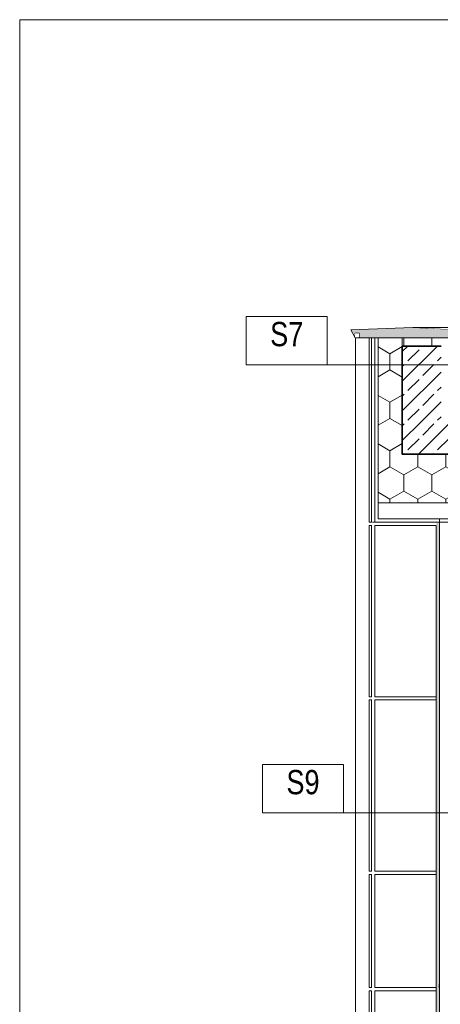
# Model space of a CAD drawing. Header units: millimetres. Extents: x -105953 to -79253, y 14617 to 35617.
# Tile 36 of 48: x -105953 to -103352, y 29524 to 35617. Entities that reach past the tile are written whole.
import ezdxf

# ---------------------------------------------------------------- set-up
doc = ezdxf.new("R2010")
doc.units = ezdxf.units.MM
doc.header["$MEASUREMENT"] = 0
doc.linetypes.add('Wipeout_Contour', pattern=[1000, 0, -1000])
for name, color, linetype in [('Nowe_Konstrukcja - Belki', 7, 'Continuous'), ('Nowe_Konstrukcja - Ściany zew', 7, 'Continuous'), ('Nowe_zagospodarowanie', 7, 'Continuous')]:
    doc.layers.add(name, color=color, linetype=linetype)
for name, color, linetype, lineweight in [('Nowe_Konstrukcja - Belki_Nr_pióra__21', 7, 'Continuous', 20), ('Nowe_Konstrukcja - Belki_Nr_pióra__3', 7, 'Continuous', 13), ('Nowe_Konstrukcja - Stropy_Nr_pióra__7', 7, 'Continuous', 35), ('Nowe_Konstrukcja - Ściany zew_Nr_pióra__21', 7, 'Continuous', 20), ('Nowe_Konstrukcja - Ściany zew_Nr_pióra__3', 7, 'Continuous', 13), ('Nowe_Konstrukcja - Ściany zew_Nr_pióra__41', 7, 'Continuous', 13), ('Nowe_Konstrukcja - Ściany zew_Nr_pióra__7', 7, 'Continuous', 35), ('Nowe_Tabelka_Nr_pióra__7', 7, 'Continuous', 35), ('Nowe_zagospodarowanie_Nr_pióra__21', 7, 'Continuous', 20)]:
    doc.layers.add(name, color=color, linetype=linetype, lineweight=lineweight)
for name, color, linetype, lineweight, true_color in [('Nowe_Konstrukcja - Belki_Nr_pióra__81', 7, 'Continuous', 13, 0x6a6a6a), ('Nowe_Konstrukcja - Ściany zew_Nr_pióra__23', 7, 'Continuous', 13, 0x858585), ('Nowe_Konstrukcja - Ściany zew_Nr_pióra__87', 7, 'Continuous', 13, 0x6a6a6a)]:
    doc.layers.add(name, color=color, linetype=linetype, lineweight=lineweight, true_color=true_color)
doc.styles.add('STYL_AUTOMATYCZNY_2', font='arial.ttf', dxfattribs={"width": 0.8})
pattern_1 = [(90, (0, 0), (-173.20508, 0), [100, -200]), (90, (-86.6, 150), (-173.20508, 0), [100, -200]), (150, (-4e-14, 100), (86.60254, 150), [100, -200]), (150, (-173.2, 100), (86.60254, 150), [100, -200]), (210, (0, 0), (-86.60254, 150), [100, -200]), (210, (-173.2, -7e-14), (-86.60254, 150), [100, -200])]
pattern_2 = [(45, (0, 0), (-91.92388, 91.92388), []), (45, (-45.96, 45.96), (-91.92388, 91.92388), [97.5, -32.5])]

# ---------------------------------------------------------------- blocks, each defined once
blk = doc.blocks.new('Polilinia_6_1', base_point=(-103081.1, 33481.3))
at = {"layer": 'Nowe_zagospodarowanie', "linetype": 'Continuous', "lineweight": 0, "true_color": 0x000000}
blk.add_hatch(color=18, dxfattribs=at).paths.add_polyline_path([(-103131.1, 33481.3), (-103127.3, 33462.1), (-103116.5, 33445.9), (-103100.3, 33435.1), (-103081.1, 33431.3), (-103062, 33435.1), (-103045.8, 33445.9), (-103034.9, 33462.1), (-103031.1, 33481.3), (-103034.9, 33500.4), (-103045.8, 33516.6), (-103062, 33527.5), (-103081.1, 33531.3), (-103100.3, 33527.5), (-103116.5, 33516.6), (-103127.3, 33500.4)])
at = {"layer": 'Nowe_zagospodarowanie_Nr_pióra__21', "color": 7, "linetype": 'Continuous', "lineweight": 20, "flags": 128}
blk.add_lwpolyline([(-103131.1, 33481.3), (-104051.6, 33481.3), (-104551.6, 33481.3), (-104551.6, 33731.3), (-104551.6, 33781.3), (-104051.6, 33781.3), (-104051.6, 33481.3)], dxfattribs=at)
at = {"layer": 'Nowe_zagospodarowanie_Nr_pióra__21', "color": 7, "linetype": 'Continuous', "lineweight": 20}
blk.add_circle((-103081.1, 33481.3), 50, dxfattribs=at)
blk = doc.blocks.new('Polilinia_13_1', base_point=(-102500.9, 30708.9))
at = {"layer": 'Nowe_zagospodarowanie', "linetype": 'Continuous', "lineweight": 0, "true_color": 0x000000}
blk.add_hatch(color=18, dxfattribs=at).paths.add_polyline_path([(-102550.9, 30708.9), (-102547.1, 30689.7), (-102536.2, 30673.5), (-102520, 30662.7), (-102500.9, 30658.9), (-102481.7, 30662.7), (-102465.5, 30673.5), (-102454.7, 30689.7), (-102450.9, 30708.9), (-102454.7, 30728), (-102465.5, 30744.2), (-102481.7, 30755), (-102500.9, 30758.9), (-102520, 30755), (-102536.2, 30744.2), (-102547.1, 30728)])
at = {"layer": 'Nowe_zagospodarowanie_Nr_pióra__21', "color": 7, "linetype": 'Continuous', "lineweight": 20, "flags": 128}
blk.add_lwpolyline([(-102550.9, 30708.9), (-103951.1, 30708.9), (-104451.1, 30708.9), (-104451.1, 30958.9), (-104451.1, 31008.9), (-103951.1, 31008.9), (-103951.1, 30708.9)], dxfattribs=at)
at = {"layer": 'Nowe_zagospodarowanie_Nr_pióra__21', "color": 7, "linetype": 'Continuous', "lineweight": 20}
blk.add_circle((-102500.9, 30708.9), 50, dxfattribs=at)

msp = doc.modelspace()

# ---------------------------------------------------------------- hatches: boundary and pattern name
at = {"layer": 'Nowe_Konstrukcja - Belki_Nr_pióra__81', "linetype": 'Continuous', "lineweight": 0, "true_color": 0x1a1a1a}
msp.add_hatch(color=250, dxfattribs=at).paths.add_polyline_path([(-103521.6, 33712.7), (-103904.1, 33697.9), (-103878.7, 33648.2), (-103878.7, 33677.1), (-103854.1, 33677.1), (-103854.1, 33648.2), (-103771.6, 33648.1), (-103771.6, 33647.9), (-103271.6, 33647.9), (-103271.6, 33677.1), (-103247.1, 33677.1), (-103247.1, 33648.2), (-103221.6, 33697.9)])
at = {"layer": 'Nowe_Konstrukcja - Ściany zew_Nr_pióra__23', "linetype": 'Continuous', "lineweight": 13, "true_color": 0x858585}
h = msp.add_hatch(dxfattribs=at)
h.set_pattern_fill('Styropian_0001', color=252, style=0, pattern_type=2)
h.set_pattern_definition(pattern_1)
h.paths.add_polyline_path([(-103736.6, 32627.9), (-103236.6, 32627.9), (-103236.6, 32497.9), (-103086.6, 32497.9), (-103086.6, 32925.6), (-103236.6, 32925.6), (-103586.6, 32925.6), (-103586.6, 33647.9), (-103736.6, 33647.9), (-103736.6, 32925.6)])
h = msp.add_hatch(dxfattribs=at)
h.set_pattern_fill('Styropian_0001', color=252, style=0, pattern_type=2)
h.set_pattern_definition(pattern_1)
h.paths.add_polyline_path([(-103346.6, 33647.9), (-103586.6, 33647.9), (-103586.6, 33597.9), (-103346.6, 33597.9)])
h = msp.add_hatch(dxfattribs=at)
h.set_pattern_fill('Styropian_0001', color=252, style=0, pattern_type=2)
h.set_pattern_definition(pattern_1)
h.paths.add_polyline_path([(-103586.6, 33597.9), (-103346.6, 33597.9), (-103346.6, 33647.9), (-103586.6, 33647.9)])
h = msp.add_hatch(dxfattribs=at)
h.set_pattern_fill('Beton_zbrojony_0001', color=252, style=0, pattern_type=2)
h.set_pattern_definition(pattern_2)
h.paths.add_polyline_path([(-103586.6, 33126.4), (-103346.6, 33126.4), (-103346.6, 33597.9), (-103586.6, 33597.9)])
at = {"layer": 'Nowe_Konstrukcja - Ściany zew_Nr_pióra__23', "linetype": 'Continuous', "lineweight": 0, "true_color": 0xe0e0e0}
for points in [[(-103376.6, 29627.9), (-103356.6, 29627.9), (-103356.6, 32507.9), (-103376.3, 32507.9)], [(-103376.6, 29627.9), (-103376.6, 26027.9), (-103356.6, 26027.9), (-103356.6, 29627.9)]]:
    msp.add_hatch(color=254, dxfattribs=at).paths.add_polyline_path(points)

# ---------------------------------------------------------------- linework, layer by layer
at = {"layer": 'Nowe_Konstrukcja - Belki_Nr_pióra__21', "color": 7, "linetype": 'Continuous', "lineweight": 20}
for p, q in [((-103904.1, 33697.9), (-103521.6, 33712.7)), ((-103878.7, 33648.2), (-103904.1, 33697.9)), ((-103221.6, 33697.9), (-103521.6, 33712.7)), ((-103878.7, 33648.2), (-103878.7, 33677.1)), ((-103878.7, 33677.1), (-103854.1, 33677.1)), ((-103854.1, 33647.9), (-103854.1, 33677.1)), ((-103771.6, 33647.9), (-103271.6, 33647.9))]:
    msp.add_line(p, q, dxfattribs=at)
at = {"layer": 'Nowe_Konstrukcja - Stropy_Nr_pióra__7', "color": 7, "linetype": 'Continuous', "lineweight": 35}
msp.add_line((-103586.6, 32927.9), (-103086.6, 32927.9), dxfattribs=at)
at = {"layer": 'Nowe_Konstrukcja - Ściany zew_Nr_pióra__21', "color": 7, "linetype": 'Continuous', "lineweight": 20}
msp.add_line((-103706.6, 33647.9), (-103586.6, 33647.9), dxfattribs=at)
at = {"layer": 'Nowe_Konstrukcja - Ściany zew_Nr_pióra__41', "color": 7, "linetype": 'Continuous', "lineweight": 13, "flags": 128}
msp.add_lwpolyline([(-103736.6, 32627.9), (-103236.6, 32627.9), (-103236.6, 32497.9), (-103086.6, 32497.9), (-103086.6, 32925.6), (-103236.6, 32925.6), (-103586.6, 32925.6), (-103586.6, 33647.9), (-103736.6, 33647.9), (-103736.6, 32925.6)], close=True, dxfattribs=at)
at = {"layer": 'Nowe_Konstrukcja - Ściany zew_Nr_pióra__7', "color": 7, "linetype": 'Continuous', "lineweight": 35}
for p, q in [((-103586.6, 33597.9), (-103346.6, 33597.9)), ((-103586.6, 32927.9), (-103586.6, 33597.9))]:
    msp.add_line(p, q, dxfattribs=at)

# ---------------------------------------------------------------- texts
at = {"layer": 'Nowe_Tabelka_Nr_pióra__7', "color": 7, "linetype": 'Continuous', "lineweight": 35, "char_height": 150, "attachment_point": 8, "style": 'STYL_AUTOMATYCZNY_2'}
for s, insert in [('\\A1;{\\pqc;\\fArial|b0|i0|c238|p0;\\W0.800000;S7}', (-104301.6, 33594.5)), ('\\A1;{\\pqc;\\fArial|b0|i0|c238|p0;\\W0.800000;S\\fArial|b0|i0|c238|p0;\\W0.800000;9}', (-104201.1, 30822.1))]:
    msp.add_mtext(s, dxfattribs=dict(at, insert=insert))

# ---------------------------------------------------------------- wipeouts: each hides what was drawn before it
at = {"color": 254, "linetype": 'Wipeout_Contour', "lineweight": 0, "ltscale": 434123.634732}
msp.add_wipeout([(-103856.6, 29627.9), (-103856.6, 33227.9), (-103876.6, 33227.9), (-103876.6, 29627.9)], dxfattribs=at).dxf.layer = 'Nowe_Konstrukcja - Ściany zew'

# ---------------------------------------------------------------- next in the draw order: wipeouts: each hides what was drawn before it
at = {"color": 254, "linetype": 'Wipeout_Contour', "lineweight": 0, "ltscale": 412432.869257}
msp.add_wipeout([(-91326.6, 33712.7), (-103521.6, 33712.7), (-103221.6, 33697.9), (-91626.6, 33697.9)], dxfattribs=at).dxf.layer = 'Nowe_Konstrukcja - Belki'
at = {"color": 254, "linetype": 'Wipeout_Contour', "lineweight": 0, "ltscale": 436740.623072}
msp.add_wipeout([(-103878.7, 33677.1), (-103878.7, 33648.2), (-103854.1, 33648.2), (-103854.1, 33677.1)], dxfattribs=at).dxf.layer = 'Nowe_Konstrukcja - Belki'
at = {"color": 254, "linetype": 'Wipeout_Contour', "lineweight": 0, "ltscale": 435758.268561}
msp.add_wipeout([(-103756.6, 33227.9), (-103756.6, 33207.9), (-103746.6, 33207.9), (-103746.6, 33227.9)], dxfattribs=at).dxf.layer = 'Nowe_Konstrukcja - Ściany zew'
at = {"color": 254, "linetype": 'Wipeout_Contour', "lineweight": 0, "ltscale": 433715.584919}
msp.add_wipeout([(-103376.6, 32697.9), (-103376.3, 32697.9), (-103376.3, 32727.9), (-103376.6, 32727.9)], dxfattribs=at).dxf.layer = 'Nowe_Konstrukcja - Ściany zew'
at = {"color": 254, "linetype": 'Wipeout_Contour', "lineweight": 0, "ltscale": 430175.622445}
msp.add_wipeout([(-103856.6, 26027.9), (-103856.6, 29627.9), (-103876.6, 29627.9), (-103876.6, 26027.9)], dxfattribs=at).dxf.layer = 'Nowe_Konstrukcja - Ściany zew'
at = {"color": 254, "linetype": 'Wipeout_Contour', "lineweight": 0, "ltscale": 430873.888202}
msp.add_wipeout([(-103756.6, 29627.9), (-103756.6, 29607.9), (-103376.6, 29607.9), (-103376.6, 29627.9)], dxfattribs=at).dxf.layer = 'Nowe_Konstrukcja - Ściany zew'

# ---------------------------------------------------------------- next in the draw order: hatches: boundary and pattern name
at = {"layer": 'Nowe_Konstrukcja - Ściany zew_Nr_pióra__23', "linetype": 'Continuous', "lineweight": 13, "true_color": 0x858585}
h = msp.add_hatch(dxfattribs=at)
h.set_pattern_fill('Beton_zbrojony_0001', color=252, style=0, pattern_type=2)
h.set_pattern_definition(pattern_2)
h.paths.add_polyline_path([(-103586.6, 32927.9), (-103086.6, 32927.9), (-103086.6, 32727.9), (-102846.6, 32727.9), (-102846.6, 32927.9), (-91246.6, 32927.9), (-91246.6, 33127.9), (-103586.6, 33127.9)])

# ---------------------------------------------------------------- next in the draw order: linework, layer by layer
at = {"layer": 'Nowe_Konstrukcja - Belki_Nr_pióra__3', "color": 7, "linetype": 'Continuous', "lineweight": 13}
for p, q in [((-91326.6, 33712.7), (-103521.6, 33712.7)), ((-103854.1, 33648.2), (-103878.7, 33648.2))]:
    msp.add_line(p, q, dxfattribs=at)
at = {"layer": 'Nowe_Konstrukcja - Ściany zew_Nr_pióra__21', "color": 7, "linetype": 'Continuous', "lineweight": 20}
msp.add_line((-103854.1, 33648.2), (-103706.6, 33647.9), dxfattribs=at)
at = {"layer": 'Nowe_Konstrukcja - Ściany zew_Nr_pióra__87', "color": 251, "linetype": 'Continuous', "lineweight": 13, "true_color": 0x6a6a6a}
for p, q in [((-103876.6, 29627.9), (-103876.6, 33648.2)), ((-103876.6, 26027.9), (-103876.6, 29627.9))]:
    msp.add_line(p, q, dxfattribs=at)

# ---------------------------------------------------------------- next in the draw order: block references
at = {"layer": 'Nowe_zagospodarowanie', "color": 7, "linetype": 'Continuous', "lineweight": 20}
msp.add_blockref('Polilinia_6_1', (-103081.1, 33481.3), dxfattribs=at)

# ---------------------------------------------------------------- next in the draw order: wipeouts: each hides what was drawn before it
at = {"color": 254, "linetype": 'Wipeout_Contour', "lineweight": 0, "ltscale": 430482.283617}
msp.add_wipeout([(-103756.6, 28907.9), (-103376.6, 28907.9), (-103376.6, 29607.9), (-103756.6, 29607.9)], dxfattribs=at).dxf.layer = 'Nowe_Konstrukcja - Ściany zew'

# ---------------------------------------------------------------- next in the draw order: wipeouts: each hides what was drawn before it
at = {"color": 254, "linetype": 'Wipeout_Contour', "lineweight": 0, "ltscale": 431274.146319}
msp.add_wipeout([(-103756.6, 29627.9), (-103376.6, 29627.9), (-103376.6, 30327.9), (-103756.6, 30327.9)], dxfattribs=at).dxf.layer = 'Nowe_Konstrukcja - Ściany zew'

# ---------------------------------------------------------------- next in the draw order: linework, layer by layer
at = {"layer": 'Nowe_Konstrukcja - Ściany zew_Nr_pióra__21', "color": 7, "linetype": 'Continuous', "lineweight": 20}
msp.add_line((-103376.6, 29627.9), (-103376.6, 26027.9), dxfattribs=at)
at = {"layer": 'Nowe_Konstrukcja - Ściany zew_Nr_pióra__3', "color": 7, "linetype": 'Continuous', "lineweight": 13}
msp.add_line((-103356.6, 29627.9), (-103356.6, 26027.9), dxfattribs=at)
at = {"layer": 'Nowe_Konstrukcja - Ściany zew_Nr_pióra__87', "color": 251, "linetype": 'Continuous', "lineweight": 13, "true_color": 0x6a6a6a}
for p, q in [((-103358.5, 29647.9), (-103358.5, 29627.9)), ((-103356.6, 29627.9), (-103356.6, 29647.9))]:
    msp.add_line(p, q, dxfattribs=at)

# ---------------------------------------------------------------- next in the draw order: wipeouts: each hides what was drawn before it
at = {"color": 254, "linetype": 'Wipeout_Contour', "lineweight": 0, "ltscale": 431674.647561}
msp.add_wipeout([(-103756.6, 30327.9), (-103376.6, 30327.9), (-103376.6, 30347.9), (-103756.6, 30347.9)], dxfattribs=at).dxf.layer = 'Nowe_Konstrukcja - Ściany zew'

# ---------------------------------------------------------------- next in the draw order: wipeouts: each hides what was drawn before it
at = {"color": 254, "linetype": 'Wipeout_Contour', "lineweight": 0, "ltscale": 432291.610458}
msp.add_wipeout([(-103756.6, 31407.9), (-103756.6, 30347.9), (-103376.6, 30347.9), (-103376.6, 31407.9)], dxfattribs=at).dxf.layer = 'Nowe_Konstrukcja - Ściany zew'

# ---------------------------------------------------------------- next in the draw order: linework, layer by layer
at = {"layer": 'Nowe_Konstrukcja - Ściany zew_Nr_pióra__87', "color": 251, "linetype": 'Continuous', "lineweight": 13, "true_color": 0x6a6a6a}
msp.add_line((-103356.6, 30347.9), (-103356.6, 30367.9), dxfattribs=at)

# ---------------------------------------------------------------- next in the draw order: wipeouts: each hides what was drawn before it
at = {"color": 254, "linetype": 'Wipeout_Contour', "lineweight": 0, "ltscale": 432908.935185}
msp.add_wipeout([(-103756.6, 31407.9), (-103376.6, 31407.9), (-103376.6, 31427.9), (-103756.6, 31427.9)], dxfattribs=at).dxf.layer = 'Nowe_Konstrukcja - Ściany zew'
at = {"color": 254, "linetype": 'Wipeout_Contour', "lineweight": 0, "ltscale": 432111.519054}
msp.add_wipeout([(-103777.5, 30327.9), (-103791.6, 30327.9), (-103791.6, 29627.9), (-103777.5, 29627.9)], dxfattribs=at).dxf.layer = 'Nowe_Konstrukcja - Ściany zew'

# ---------------------------------------------------------------- next in the draw order: linework, layer by layer
at = {"layer": 'Nowe_Konstrukcja - Ściany zew_Nr_pióra__87', "color": 251, "linetype": 'Continuous', "lineweight": 13, "true_color": 0x6a6a6a}
for p, q in [((-103791.6, 29627.9), (-103777.5, 29627.9)), ((-103756.6, 29647.9), (-103756.6, 29627.9)), ((-103376.6, 29627.9), (-103756.6, 29627.9)), ((-103791.6, 28907.9), (-103791.6, 29607.9)), ((-103791.6, 29607.9), (-103777.5, 29607.9)), ((-103777.5, 29607.9), (-103777.5, 28907.9)), ((-103376.6, 29607.9), (-103756.6, 29607.9)), ((-103756.6, 29607.9), (-103756.6, 28907.9))]:
    msp.add_line(p, q, dxfattribs=at)

# ---------------------------------------------------------------- next in the draw order: wipeouts: each hides what was drawn before it
at = {"color": 254, "linetype": 'Wipeout_Contour', "lineweight": 0, "ltscale": 433545.637682}
msp.add_wipeout([(-103756.6, 32487.9), (-103756.6, 31427.9), (-103376.6, 31427.9), (-103376.6, 32487.9)], dxfattribs=at).dxf.layer = 'Nowe_Konstrukcja - Ściany zew'

# ---------------------------------------------------------------- next in the draw order: linework, layer by layer
at = {"layer": 'Nowe_Konstrukcja - Ściany zew_Nr_pióra__87', "color": 251, "linetype": 'Continuous', "lineweight": 13, "true_color": 0x6a6a6a}
msp.add_line((-103356.6, 31427.9), (-103356.6, 31447.9), dxfattribs=at)

# ---------------------------------------------------------------- next in the draw order: wipeouts: each hides what was drawn before it
at = {"color": 254, "linetype": 'Wipeout_Contour', "lineweight": 0, "ltscale": 434182.698724}
msp.add_wipeout([(-103756.6, 32487.9), (-103376.6, 32487.9), (-103376.6, 32507.9), (-103756.6, 32507.9)], dxfattribs=at).dxf.layer = 'Nowe_Konstrukcja - Ściany zew'

# ---------------------------------------------------------------- next in the draw order: linework, layer by layer
at = {"layer": 'Nowe_Konstrukcja - Ściany zew_Nr_pióra__21', "color": 7, "linetype": 'Continuous', "lineweight": 20}
msp.add_line((-103376.6, 32487.9), (-103376.6, 29627.9), dxfattribs=at)
at = {"layer": 'Nowe_Konstrukcja - Ściany zew_Nr_pióra__3', "color": 7, "linetype": 'Continuous', "lineweight": 13}
for p, q in [((-103736.6, 32527.9), (-103736.6, 33647.9)), ((-103236.6, 32527.9), (-103736.6, 32527.9)), ((-103356.6, 32507.9), (-103356.6, 29627.9))]:
    msp.add_line(p, q, dxfattribs=at)
at = {"layer": 'Nowe_Konstrukcja - Ściany zew_Nr_pióra__87', "color": 251, "linetype": 'Continuous', "lineweight": 13, "true_color": 0x6a6a6a}
msp.add_line((-103356.6, 32507.9), (-103356.6, 32527.9), dxfattribs=at)

# ---------------------------------------------------------------- next in the draw order: wipeouts: each hides what was drawn before it
at = {"color": 254, "linetype": 'Wipeout_Contour', "lineweight": 0, "ltscale": 435461.174577}
msp.add_wipeout([(-103791.6, 32507.9), (-103777.5, 32507.9), (-103777.5, 33227.9), (-103791.6, 33227.9)], dxfattribs=at).dxf.layer = 'Nowe_Konstrukcja - Ściany zew'

# ---------------------------------------------------------------- next in the draw order: wipeouts: each hides what was drawn before it
at = {"color": 254, "linetype": 'Wipeout_Contour', "lineweight": 0, "ltscale": 434378.626196}
msp.add_wipeout([(-103791.6, 32487.9), (-103791.6, 31427.9), (-103777.5, 31427.9), (-103777.5, 32487.9)], dxfattribs=at).dxf.layer = 'Nowe_Konstrukcja - Ściany zew'

# ---------------------------------------------------------------- next in the draw order: linework, layer by layer
at = {"layer": 'Nowe_Konstrukcja - Ściany zew_Nr_pióra__3', "color": 7, "linetype": 'Continuous', "lineweight": 13}
msp.add_line((-103256.6, 32507.9), (-103771.6, 32507.9), dxfattribs=at)
at = {"layer": 'Nowe_Konstrukcja - Ściany zew_Nr_pióra__87', "color": 251, "linetype": 'Continuous', "lineweight": 13, "true_color": 0x6a6a6a}
for p, q in [((-103791.6, 33648), (-103791.6, 32507.9)), ((-103777.5, 33648), (-103777.5, 32507.9)), ((-103756.6, 33648), (-103756.6, 32507.9)), ((-103777.5, 32507.9), (-103791.6, 32507.9)), ((-103791.6, 32487.9), (-103777.5, 32487.9)), ((-103756.6, 32527.9), (-103756.6, 32507.9)), ((-103376.6, 32487.9), (-103756.6, 32487.9))]:
    msp.add_line(p, q, dxfattribs=at)

# ---------------------------------------------------------------- next in the draw order: wipeouts: each hides what was drawn before it
at = {"color": 254, "linetype": 'Wipeout_Contour', "lineweight": 0, "ltscale": 433127.01417}
msp.add_wipeout([(-103791.6, 31407.9), (-103791.6, 30347.9), (-103777.5, 30347.9), (-103777.5, 31407.9)], dxfattribs=at).dxf.layer = 'Nowe_Konstrukcja - Ściany zew'

# ---------------------------------------------------------------- next in the draw order: linework, layer by layer
at = {"layer": 'Nowe_Konstrukcja - Ściany zew_Nr_pióra__87', "color": 251, "linetype": 'Continuous', "lineweight": 13, "true_color": 0x6a6a6a}
for p, q in [((-103791.6, 31427.9), (-103791.6, 32487.9)), ((-103777.5, 32487.9), (-103777.5, 31427.9)), ((-103756.6, 32487.9), (-103756.6, 31427.9)), ((-103756.6, 31447.9), (-103756.6, 31427.9)), ((-103777.5, 31427.9), (-103791.6, 31427.9)), ((-103791.6, 30347.9), (-103791.6, 31407.9)), ((-103791.6, 31407.9), (-103777.5, 31407.9)), ((-103777.5, 31407.9), (-103777.5, 30347.9)), ((-103376.6, 31427.9), (-103756.6, 31427.9)), ((-103376.6, 31407.9), (-103756.6, 31407.9)), ((-103756.6, 31407.9), (-103756.6, 30347.9)), ((-103777.5, 30347.9), (-103791.6, 30347.9)), ((-103756.6, 30367.9), (-103756.6, 30347.9)), ((-103376.6, 30347.9), (-103756.6, 30347.9)), ((-103791.6, 29627.9), (-103791.6, 30327.9)), ((-103791.6, 30327.9), (-103777.5, 30327.9)), ((-103777.5, 30327.9), (-103777.5, 29627.9)), ((-103376.6, 30327.9), (-103756.6, 30327.9)), ((-103756.6, 30327.9), (-103756.6, 29627.9))]:
    msp.add_line(p, q, dxfattribs=at)
at = {"layer": 'Nowe_zagospodarowanie_Nr_pióra__21', "color": 7, "linetype": 'Continuous', "lineweight": 20, "flags": 128}
msp.add_lwpolyline([(-105953.5, 35617.2), (-105953.5, 14617.2), (-79253.5, 14617.2), (-79253.5, 35617.2)], close=True, dxfattribs=at)

# ---------------------------------------------------------------- next in the draw order: block references
at = {"layer": 'Nowe_zagospodarowanie', "color": 7, "linetype": 'Continuous', "lineweight": 20}
msp.add_blockref('Polilinia_13_1', (-102500.9, 30708.9), dxfattribs=at)

doc.saveas('drawing.dxf')
